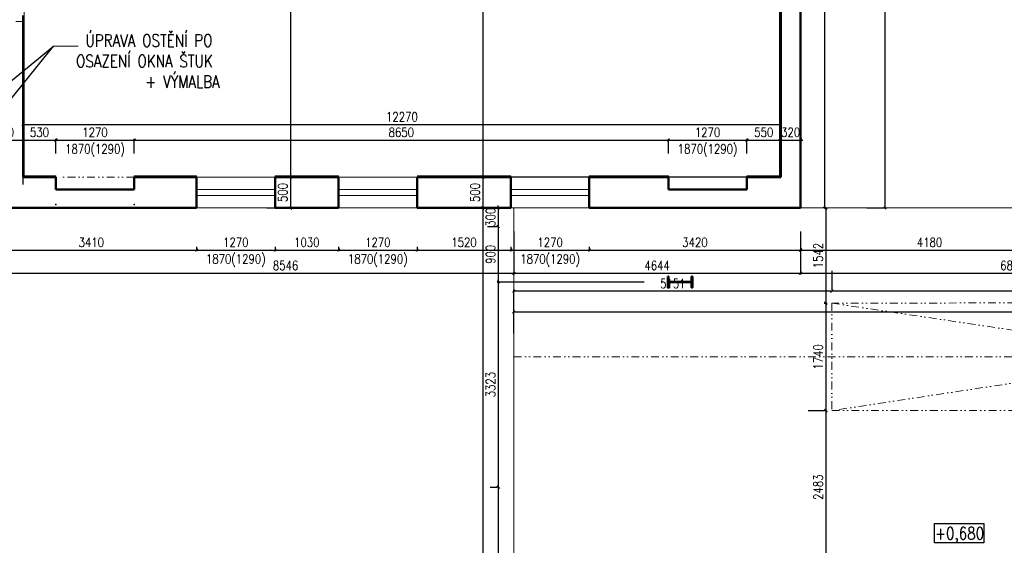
# Model space of a CAD drawing. Header units: millimetres. Extents: x -238874 to 551972, y -298952 to 658415.
# Tile 112 of 256: x 40303 to 56248, y 39806 to 48320. Entities that reach past the tile are written whole.
import ezdxf

# ---------------------------------------------------------------- set-up
doc = ezdxf.new("R2010")
doc.units = ezdxf.units.MM
doc.header["$LTSCALE"] = 20
doc.linetypes.add('DIVIDE2', pattern=[15.875, 6.35, -3.175, 0, -3.175, 0, -3.175])
for name, color, linetype, lineweight in [('CKTEXTY_MALE', 140, 'Continuous', 18), ('NOSNÉ', 8, 'Continuous', 50), ('PRUCHODY', 7, 'Continuous', 18)]:
    doc.layers.add(name, color=color, linetype=linetype, lineweight=lineweight)
doc.layers.add('CZ', color=255, linetype='Continuous')
doc.layers.add('KOTY', color=8, linetype='Continuous')
doc.styles.add('SIMPLEX', font='SIMPLEX.shx', dxfattribs={"width": 0.8, "bigfont": 'CAD13.shx'})
doc.styles.get("Standard").update_dxf_attribs({"font": 'simplex.shx', "width": 0.8})
doc.dimstyles.new('CADKON', dxfattribs={"dimscale": 100, "dimtxt": 2, "dimasz": 1.5, "dimexe": 0, "dimexo": 2, "dimgap": 0.6, "dimtad": 1, "dimrnd": 1, "dimtxsty": 'Standard', "dimblk1": 'OBLIQUE', "dimblk2": 'OBLIQUE', "dimsah": 1, "dimcen": 2.5, "dimadec": 1, "dimazin": 2, "dimtfac": 1, "dimtix": 1, "dimtmove": 2, "dimatfit": 3, "dimldrblk": 'OPEN30', "dimfxl": 5, "dimtfill": 1, "dimtolj": 1, "dimarcsym": 0})
doc.dimstyles.new('CKA', dxfattribs={"dimtxt": 200, "dimasz": 40, "dimexe": 20, "dimexo": 0.2, "dimgap": 50, "dimtad": 1, "dimdec": 0, "dimrnd": 1, "dimzin": 0, "dimdsep": 46, "dimtxsty": 'Standard', "dimblk1": 'OBLIQUE', "dimblk2": 'OBLIQUE', "dimsah": 1, "dimcen": 0.09, "dimclrd": 253, "dimclre": 253, "dimclrt": 253, "dimadec": 0, "dimazin": 0, "dimtfac": 1, "dimtdec": 0, "dimtix": 1, "dimtmove": 2, "dimatfit": 3, "dimfxl": 1, "dimtolj": 1, "dimtzin": 0, "dimarcsym": 0})

# ---------------------------------------------------------------- blocks, each defined once
blk = doc.blocks.new('_OBLIQUE')
at = {"color": 0, "linetype": 'ByBlock'}
blk.add_line((-0.5, -0.5), (0.5, 0.5), dxfattribs=at)
blk = doc.blocks.new('*D67')
at = {"layer": 'DEFPOINTS', "color": 0, "transparency": 16777216}
for p in [(52948, 45270), (52948, 43728), (53359, 43728)]:
    blk.add_point(p, dxfattribs=at)
at = {"layer": 'KOTY', "lineweight": -2, "transparency": 16777216}
for p, q in [((53359, 45270), (53359, 43728)), ((53329, 43728), (53379, 43728))]:
    blk.add_line(p, q, dxfattribs=at)
at = {"layer": 'KOTY', "lineweight": -2, "transparency": 16777216, "xscale": 40, "yscale": 40, "zscale": 40}
for p, rotation in [((53359, 45270), 90), ((53359, 43728), 270)]:
    blk.add_blockref('_OBLIQUE', p, dxfattribs=dict(at, rotation=rotation))
at = {"layer": 'KOTY', "transparency": 16777216, "insert": (53234, 44499), "char_height": 150, "attachment_point": 5, "rotation": 90, "style": 'SIMPLEX'}
blk.add_mtext('\\A1;1542', dxfattribs=at)
blk = doc.blocks.new('*D68')
at = {"layer": 'DEFPOINTS', "color": 0, "transparency": 16777216}
for p in [(52948, 43728), (53359, 41988), (53455, 41988)]:
    blk.add_point(p, dxfattribs=at)
at = {"layer": 'KOTY', "lineweight": -2, "transparency": 16777216}
for p, q in [((53359, 43728), (53359, 41988)), ((53074, 41988), (53339, 41988))]:
    blk.add_line(p, q, dxfattribs=at)
at = {"layer": 'KOTY', "lineweight": -2, "transparency": 16777216, "xscale": 40, "yscale": 40, "zscale": 40}
for p, rotation in [((53359, 43728), 90), ((53359, 41988), 270)]:
    blk.add_blockref('_OBLIQUE', p, dxfattribs=dict(at, rotation=rotation))
at = {"layer": 'KOTY', "transparency": 16777216, "insert": (53234, 42858), "char_height": 150, "attachment_point": 5, "rotation": 90, "style": 'SIMPLEX'}
blk.add_mtext('\\A1;1740', dxfattribs=at)
blk = doc.blocks.new('*D69')
at = {"layer": 'DEFPOINTS', "color": 0, "transparency": 16777216}
for p in [(50798, 44070), (48053, 40747), (48304, 40747)]:
    blk.add_point(p, dxfattribs=at)
at = {"layer": 'KOTY', "lineweight": -2, "transparency": 16777216}
for p, q in [((48053, 44070), (48053, 40747)), ((47923, 40747), (48033, 40747))]:
    blk.add_line(p, q, dxfattribs=at)
at = {"layer": 'KOTY', "lineweight": -2, "transparency": 16777216, "xscale": 40, "yscale": 40, "zscale": 40}
for p, rotation in [((48053, 44070), 90), ((48053, 40747), 270)]:
    blk.add_blockref('_OBLIQUE', p, dxfattribs=dict(at, rotation=rotation))
at = {"layer": 'KOTY', "transparency": 16777216, "insert": (47928, 42408), "char_height": 150, "attachment_point": 5, "rotation": 90, "style": 'SIMPLEX'}
blk.add_mtext('\\A1;3323', dxfattribs=at)
blk = doc.blocks.new('*D70')
at = {"layer": 'DEFPOINTS', "color": 0, "transparency": 16777216}
for p in [(48304, 45270), (47803, 32000), (48304, 32000)]:
    blk.add_point(p, dxfattribs=at)
at = {"layer": 'KOTY', "lineweight": -2, "transparency": 16777216}
for p, q in [((47803, 45270), (47803, 32000)), ((47923, 32000), (47783, 32000))]:
    blk.add_line(p, q, dxfattribs=at)
at = {"layer": 'KOTY', "lineweight": -2, "transparency": 16777216, "xscale": 40, "yscale": 40, "zscale": 40}
for p, rotation in [((47803, 45270), 90), ((47803, 32000), 270)]:
    blk.add_blockref('_OBLIQUE', p, dxfattribs=dict(at, rotation=rotation))
at = {"layer": 'KOTY', "transparency": 16777216, "insert": (47678, 38635), "char_height": 150, "attachment_point": 5, "rotation": 90, "style": 'SIMPLEX'}
blk.add_mtext('\\A1;13270', dxfattribs=at)
blk = doc.blocks.new('*D71')
at = {"layer": 'DEFPOINTS', "color": 0, "transparency": 16777216}
for p in [(48304, 43922), (53455, 43870), (48304, 42858)]:
    blk.add_point(p, dxfattribs=at)
at = {"layer": 'KOTY', "lineweight": -2, "transparency": 16777216}
for p, q in [((48304, 43239), (48304, 43942)), ((53455, 43922), (48304, 43922))]:
    blk.add_line(p, q, dxfattribs=at)
at = {"layer": 'KOTY', "lineweight": -2, "transparency": 16777216, "xscale": 40, "yscale": 40, "zscale": 40, "rotation": 180}
blk.add_blockref('_OBLIQUE', (48304, 43922), dxfattribs=at)
at = {"layer": 'KOTY', "lineweight": -2, "transparency": 16777216, "xscale": 40, "yscale": 40, "zscale": 40}
blk.add_blockref('_OBLIQUE', (53455, 43922), dxfattribs=at)
at = {"layer": 'KOTY', "transparency": 16777216, "insert": (50880, 44047), "char_height": 150, "attachment_point": 5, "style": 'SIMPLEX'}
blk.add_mtext('\\A1;5151', dxfattribs=at)
blk = doc.blocks.new('*D72')
at = {"layer": 'DEFPOINTS', "color": 0, "transparency": 16777216}
for p in [(66858, 43586), (48304, 42858), (66858, 42858)]:
    blk.add_point(p, dxfattribs=at)
at = {"layer": 'KOTY', "lineweight": -2, "transparency": 16777216}
for p, q in [((48304, 43586), (66858, 43586)), ((66858, 43239), (66858, 43606))]:
    blk.add_line(p, q, dxfattribs=at)
at = {"layer": 'KOTY', "lineweight": -2, "transparency": 16777216, "xscale": 40, "yscale": 40, "zscale": 40, "rotation": 180}
blk.add_blockref('_OBLIQUE', (48304, 43586), dxfattribs=at)
at = {"layer": 'KOTY', "lineweight": -2, "transparency": 16777216, "xscale": 40, "yscale": 40, "zscale": 40}
blk.add_blockref('_OBLIQUE', (66858, 43586), dxfattribs=at)
at = {"layer": 'KOTY', "transparency": 16777216, "insert": (57581, 43711), "char_height": 150, "attachment_point": 5, "style": 'SIMPLEX'}
blk.add_mtext('\\A1;18554', dxfattribs=at)
blk = doc.blocks.new('*D229')
at = {"layer": 'DEFPOINTS', "color": 0, "transparency": 16777216}
for p in [(48304, 40747), (48053, 36523), (48304, 36523)]:
    blk.add_point(p, dxfattribs=at)
at = {"layer": 'KOTY', "lineweight": -2, "transparency": 16777216}
for p, q in [((48053, 40747), (48053, 36523)), ((47923, 36523), (48033, 36523))]:
    blk.add_line(p, q, dxfattribs=at)
at = {"layer": 'KOTY', "lineweight": -2, "transparency": 16777216, "xscale": 40, "yscale": 40, "zscale": 40}
for p, rotation in [((48053, 40747), 90), ((48053, 36523), 270)]:
    blk.add_blockref('_OBLIQUE', p, dxfattribs=dict(at, rotation=rotation))
at = {"layer": 'KOTY', "transparency": 16777216, "insert": (47928, 38635), "char_height": 150, "attachment_point": 5, "rotation": 90, "style": 'SIMPLEX'}
blk.add_mtext('\\A1;4223', dxfattribs=at)
blk = doc.blocks.new('*D293')
at = {"layer": 'DEFPOINTS', "color": 0, "transparency": 16777216}
for p in [(53455, 41988), (53359, 39505), (53455, 39505)]:
    blk.add_point(p, dxfattribs=at)
at = {"layer": 'KOTY', "lineweight": -2, "transparency": 16777216}
for p, q in [((53359, 41988), (53359, 39505)), ((53074, 39505), (53339, 39505))]:
    blk.add_line(p, q, dxfattribs=at)
at = {"layer": 'KOTY', "lineweight": -2, "transparency": 16777216, "xscale": 40, "yscale": 40, "zscale": 40}
for p, rotation in [((53359, 41988), 90), ((53359, 39505), 270)]:
    blk.add_blockref('_OBLIQUE', p, dxfattribs=dict(at, rotation=rotation))
at = {"layer": 'KOTY', "transparency": 16777216, "insert": (53234, 40747), "char_height": 150, "attachment_point": 5, "rotation": 90, "style": 'SIMPLEX'}
blk.add_mtext('\\A1;2483', dxfattribs=at)
blk = doc.blocks.new('*D716')
at = {"layer": 'DEFPOINTS', "color": 0, "transparency": 16777216}
for p in [(53643, 74880), (53643, 45270), (54315, 45270)]:
    blk.add_point(p, dxfattribs=at)
at = {"layer": 'KOTY', "lineweight": -2, "transparency": 16777216}
for p, q in [((54315, 74880), (54315, 45270)), ((54024, 45270), (54335, 45270))]:
    blk.add_line(p, q, dxfattribs=at)
at = {"layer": 'KOTY', "lineweight": -2, "transparency": 16777216, "xscale": 40, "yscale": 40, "zscale": 40}
for p, rotation in [((54315, 74880), 90), ((54315, 45270), 270)]:
    blk.add_blockref('_OBLIQUE', p, dxfattribs=dict(at, rotation=rotation))
at = {"layer": 'KOTY', "transparency": 16777216, "insert": (54190, 60075), "char_height": 150, "attachment_point": 5, "rotation": 90, "style": 'SIMPLEX'}
blk.add_mtext('\\A1;29610', dxfattribs=at)
blk = doc.blocks.new('*D724')
at = {"layer": 'DEFPOINTS', "color": 0, "transparency": 16777216}
for p in [(52628, 52700), (47803, 45770), (52628, 45770)]:
    blk.add_point(p, dxfattribs=at)
at = {"layer": 'KOTY', "lineweight": -2, "transparency": 16777216}
for p, q in [((47803, 52700), (47803, 45770)), ((52247, 45770), (47783, 45770))]:
    blk.add_line(p, q, dxfattribs=at)
at = {"layer": 'KOTY', "lineweight": -2, "transparency": 16777216, "xscale": 40, "yscale": 40, "zscale": 40}
for p, rotation in [((47803, 52700), 90), ((47803, 45770), 270)]:
    blk.add_blockref('_OBLIQUE', p, dxfattribs=dict(at, rotation=rotation))
at = {"layer": 'KOTY', "transparency": 16777216, "insert": (47678, 49235), "char_height": 150, "attachment_point": 5, "rotation": 90, "style": 'SIMPLEX'}
blk.add_mtext('\\A1;6930', dxfattribs=at)
blk = doc.blocks.new('*D725')
at = {"layer": 'DEFPOINTS', "color": 0, "transparency": 16777216}
for p in [(52628, 45770), (47803, 45270), (48258, 45270)]:
    blk.add_point(p, dxfattribs=at)
at = {"layer": 'KOTY', "lineweight": -2, "transparency": 16777216}
for p, q in [((47803, 45770), (47803, 45270)), ((47877, 45270), (47783, 45270))]:
    blk.add_line(p, q, dxfattribs=at)
at = {"layer": 'KOTY', "lineweight": -2, "transparency": 16777216, "xscale": 40, "yscale": 40, "zscale": 40}
for p, rotation in [((47803, 45770), 90), ((47803, 45270), 270)]:
    blk.add_blockref('_OBLIQUE', p, dxfattribs=dict(at, rotation=rotation))
at = {"layer": 'KOTY', "transparency": 16777216, "insert": (47678, 45520), "char_height": 150, "attachment_point": 5, "rotation": 90, "style": 'SIMPLEX'}
blk.add_mtext('\\A1;500', dxfattribs=at)
blk = doc.blocks.new('*D726')
at = {"layer": 'DEFPOINTS', "color": 0, "transparency": 16777216}
for p in [(52078, 46371), (50808, 45770), (52078, 45770)]:
    blk.add_point(p, dxfattribs=at)
at = {"layer": 'KOTY', "lineweight": -2, "transparency": 16777216}
for p, q in [((50808, 46371), (52078, 46371)), ((52078, 46151), (52078, 46391))]:
    blk.add_line(p, q, dxfattribs=at)
at = {"layer": 'KOTY', "lineweight": -2, "transparency": 16777216, "xscale": 40, "yscale": 40, "zscale": 40, "rotation": 180}
blk.add_blockref('_OBLIQUE', (50808, 46371), dxfattribs=at)
at = {"layer": 'KOTY', "lineweight": -2, "transparency": 16777216, "xscale": 40, "yscale": 40, "zscale": 40}
blk.add_blockref('_OBLIQUE', (52078, 46371), dxfattribs=at)
at = {"layer": 'KOTY', "transparency": 16777216, "insert": (51443, 46496), "char_height": 150, "attachment_point": 5, "style": 'SIMPLEX'}
blk.add_mtext('\\A1;1270', dxfattribs=at)
blk = doc.blocks.new('*D727')
at = {"layer": 'DEFPOINTS', "color": 0, "transparency": 16777216}
for p in [(49528, 45019), (52948, 45019), (52948, 44589)]:
    blk.add_point(p, dxfattribs=at)
at = {"layer": 'KOTY', "lineweight": -2, "transparency": 16777216}
for p, q in [((49528, 44589), (52948, 44589)), ((52948, 44639), (52948, 44569))]:
    blk.add_line(p, q, dxfattribs=at)
at = {"layer": 'KOTY', "lineweight": -2, "transparency": 16777216, "xscale": 40, "yscale": 40, "zscale": 40, "rotation": 180}
blk.add_blockref('_OBLIQUE', (49528, 44589), dxfattribs=at)
at = {"layer": 'KOTY', "lineweight": -2, "transparency": 16777216, "xscale": 40, "yscale": 40, "zscale": 40}
blk.add_blockref('_OBLIQUE', (52948, 44589), dxfattribs=at)
at = {"layer": 'KOTY', "transparency": 16777216, "insert": (51238, 44714), "char_height": 150, "attachment_point": 5, "style": 'SIMPLEX'}
blk.add_mtext('\\A1;3420', dxfattribs=at)
blk = doc.blocks.new('*D730')
at = {"layer": 'DEFPOINTS', "color": 0, "transparency": 16777216}
for p in [(40358, 47322), (52628, 47322), (52628, 46621)]:
    blk.add_point(p, dxfattribs=at)
at = {"layer": 'KOTY', "lineweight": -2, "transparency": 16777216}
for p, q in [((52628, 46941), (52628, 46601)), ((40358, 46621), (52628, 46621))]:
    blk.add_line(p, q, dxfattribs=at)
at = {"layer": 'KOTY', "lineweight": -2, "transparency": 16777216, "xscale": 40, "yscale": 40, "zscale": 40, "rotation": 180}
blk.add_blockref('_OBLIQUE', (40358, 46621), dxfattribs=at)
at = {"layer": 'KOTY', "lineweight": -2, "transparency": 16777216, "xscale": 40, "yscale": 40, "zscale": 40}
blk.add_blockref('_OBLIQUE', (52628, 46621), dxfattribs=at)
at = {"layer": 'KOTY', "transparency": 16777216, "insert": (46493, 46746), "char_height": 150, "attachment_point": 5, "style": 'SIMPLEX'}
blk.add_mtext('\\A1;12270', dxfattribs=at)
blk = doc.blocks.new('*D731')
at = {"layer": 'DEFPOINTS', "color": 0, "transparency": 16777216}
for p in [(48304, 45270), (52948, 45270), (52948, 44214)]:
    blk.add_point(p, dxfattribs=at)
at = {"layer": 'KOTY', "lineweight": -2, "transparency": 16777216}
for p, q in [((52948, 44889), (52948, 44194)), ((48304, 44214), (52948, 44214))]:
    blk.add_line(p, q, dxfattribs=at)
at = {"layer": 'KOTY', "lineweight": -2, "transparency": 16777216, "xscale": 40, "yscale": 40, "zscale": 40, "rotation": 180}
blk.add_blockref('_OBLIQUE', (48304, 44214), dxfattribs=at)
at = {"layer": 'KOTY', "lineweight": -2, "transparency": 16777216, "xscale": 40, "yscale": 40, "zscale": 40}
blk.add_blockref('_OBLIQUE', (52948, 44214), dxfattribs=at)
at = {"layer": 'KOTY', "transparency": 16777216, "insert": (50626, 44339), "char_height": 150, "attachment_point": 5, "style": 'SIMPLEX'}
blk.add_mtext('\\A1;4644', dxfattribs=at)
blk = doc.blocks.new('*D745')
at = {"layer": 'DEFPOINTS', "color": 0, "transparency": 16777216}
for p in [(40888, 46371), (40888, 45770), (40358, 45270)]:
    blk.add_point(p, dxfattribs=at)
at = {"layer": 'KOTY', "lineweight": -2, "transparency": 16777216}
for p, q in [((40358, 46371), (40888, 46371)), ((40888, 46151), (40888, 46391))]:
    blk.add_line(p, q, dxfattribs=at)
at = {"layer": 'KOTY', "lineweight": -2, "transparency": 16777216, "xscale": 40, "yscale": 40, "zscale": 40, "rotation": 180}
blk.add_blockref('_OBLIQUE', (40358, 46371), dxfattribs=at)
at = {"layer": 'KOTY', "lineweight": -2, "transparency": 16777216, "xscale": 40, "yscale": 40, "zscale": 40}
blk.add_blockref('_OBLIQUE', (40888, 46371), dxfattribs=at)
at = {"layer": 'KOTY', "transparency": 16777216, "insert": (40623, 46496), "char_height": 150, "attachment_point": 5, "style": 'SIMPLEX'}
blk.add_mtext('\\A1;530', dxfattribs=at)
blk = doc.blocks.new('*D746')
at = {"layer": 'DEFPOINTS', "color": 0, "transparency": 16777216}
for p in [(39758, 45019), (43168, 45019), (43168, 44589)]:
    blk.add_point(p, dxfattribs=at)
at = {"layer": 'KOTY', "lineweight": -2, "transparency": 16777216}
for p, q in [((39758, 44589), (43168, 44589)), ((43168, 44639), (43168, 44569))]:
    blk.add_line(p, q, dxfattribs=at)
at = {"layer": 'KOTY', "lineweight": -2, "transparency": 16777216, "xscale": 40, "yscale": 40, "zscale": 40, "rotation": 180}
blk.add_blockref('_OBLIQUE', (39758, 44589), dxfattribs=at)
at = {"layer": 'KOTY', "lineweight": -2, "transparency": 16777216, "xscale": 40, "yscale": 40, "zscale": 40}
blk.add_blockref('_OBLIQUE', (43168, 44589), dxfattribs=at)
at = {"layer": 'KOTY', "transparency": 16777216, "insert": (41463, 44714), "char_height": 150, "attachment_point": 5, "style": 'SIMPLEX'}
blk.add_mtext('\\A1;3410', dxfattribs=at)
blk = doc.blocks.new('*D748')
at = {"layer": 'DEFPOINTS', "color": 0, "transparency": 16777216}
for p in [(39758, 45270), (48304, 45270), (48304, 44214)]:
    blk.add_point(p, dxfattribs=at)
at = {"layer": 'KOTY', "lineweight": -2, "transparency": 16777216}
for p, q in [((48304, 44889), (48304, 44194)), ((39758, 44214), (48304, 44214))]:
    blk.add_line(p, q, dxfattribs=at)
at = {"layer": 'KOTY', "lineweight": -2, "transparency": 16777216, "xscale": 40, "yscale": 40, "zscale": 40, "rotation": 180}
blk.add_blockref('_OBLIQUE', (39758, 44214), dxfattribs=at)
at = {"layer": 'KOTY', "lineweight": -2, "transparency": 16777216, "xscale": 40, "yscale": 40, "zscale": 40}
blk.add_blockref('_OBLIQUE', (48304, 44214), dxfattribs=at)
at = {"layer": 'KOTY', "transparency": 16777216, "insert": (44609, 44339), "char_height": 150, "attachment_point": 5, "style": 'SIMPLEX'}
blk.add_mtext('\\A1;8546', dxfattribs=at)
blk = doc.blocks.new('*D765')
at = {"layer": 'DEFPOINTS', "color": 0, "transparency": 16777216}
for p in [(40358, 46371), (39758, 45270), (40358, 45270)]:
    blk.add_point(p, dxfattribs=at)
at = {"layer": 'KOTY', "lineweight": -2, "transparency": 16777216}
for p, q in [((39758, 46371), (40358, 46371)), ((40358, 45651), (40358, 46391))]:
    blk.add_line(p, q, dxfattribs=at)
at = {"layer": 'KOTY', "lineweight": -2, "transparency": 16777216, "xscale": 40, "yscale": 40, "zscale": 40, "rotation": 180}
blk.add_blockref('_OBLIQUE', (39758, 46371), dxfattribs=at)
at = {"layer": 'KOTY', "lineweight": -2, "transparency": 16777216, "xscale": 40, "yscale": 40, "zscale": 40}
blk.add_blockref('_OBLIQUE', (40358, 46371), dxfattribs=at)
at = {"layer": 'KOTY', "transparency": 16777216, "insert": (40058, 46496), "char_height": 150, "attachment_point": 5, "style": 'SIMPLEX'}
blk.add_mtext('\\A1;600', dxfattribs=at)
blk = doc.blocks.new('*D774')
at = {"layer": 'DEFPOINTS', "color": 0, "transparency": 16777216}
for p in [(45528, 52320), (44688, 45770), (45528, 45770)]:
    blk.add_point(p, dxfattribs=at)
at = {"layer": 'KOTY', "lineweight": -2, "transparency": 16777216}
for p, q in [((44688, 52320), (44688, 45770)), ((45147, 45770), (44668, 45770))]:
    blk.add_line(p, q, dxfattribs=at)
at = {"layer": 'KOTY', "lineweight": -2, "transparency": 16777216, "xscale": 40, "yscale": 40, "zscale": 40}
for p, rotation in [((44688, 52320), 90), ((44688, 45770), 270)]:
    blk.add_blockref('_OBLIQUE', p, dxfattribs=dict(at, rotation=rotation))
at = {"layer": 'KOTY', "transparency": 16777216, "insert": (44563, 49045), "char_height": 150, "attachment_point": 5, "rotation": 90, "style": 'SIMPLEX'}
blk.add_mtext('\\A1;6550', dxfattribs=at)
blk = doc.blocks.new('*D775')
at = {"layer": 'DEFPOINTS', "color": 0, "transparency": 16777216}
for p in [(50808, 46371), (42158, 45770), (50808, 45770)]:
    blk.add_point(p, dxfattribs=at)
at = {"layer": 'KOTY', "lineweight": -2, "transparency": 16777216}
for p, q in [((42158, 46371), (50808, 46371)), ((50808, 46151), (50808, 46391))]:
    blk.add_line(p, q, dxfattribs=at)
at = {"layer": 'KOTY', "lineweight": -2, "transparency": 16777216, "xscale": 40, "yscale": 40, "zscale": 40, "rotation": 180}
blk.add_blockref('_OBLIQUE', (42158, 46371), dxfattribs=at)
at = {"layer": 'KOTY', "lineweight": -2, "transparency": 16777216, "xscale": 40, "yscale": 40, "zscale": 40}
blk.add_blockref('_OBLIQUE', (50808, 46371), dxfattribs=at)
at = {"layer": 'KOTY', "transparency": 16777216, "insert": (46483, 46496), "char_height": 150, "attachment_point": 5, "style": 'SIMPLEX'}
blk.add_mtext('\\A1;8650', dxfattribs=at)
blk = doc.blocks.new('*D776')
at = {"layer": 'DEFPOINTS', "color": 0, "transparency": 16777216}
for p in [(45468, 45019), (46738, 45019), (46738, 44589)]:
    blk.add_point(p, dxfattribs=at)
at = {"layer": 'KOTY', "lineweight": -2, "transparency": 16777216}
for p, q in [((45468, 44589), (46738, 44589)), ((46738, 44639), (46738, 44569))]:
    blk.add_line(p, q, dxfattribs=at)
at = {"layer": 'KOTY', "lineweight": -2, "transparency": 16777216, "xscale": 40, "yscale": 40, "zscale": 40, "rotation": 180}
blk.add_blockref('_OBLIQUE', (45468, 44589), dxfattribs=at)
at = {"layer": 'KOTY', "lineweight": -2, "transparency": 16777216, "xscale": 40, "yscale": 40, "zscale": 40}
blk.add_blockref('_OBLIQUE', (46738, 44589), dxfattribs=at)
at = {"layer": 'KOTY', "transparency": 16777216, "insert": (46103, 44714), "char_height": 150, "attachment_point": 5, "style": 'SIMPLEX'}
blk.add_mtext('\\A1;1270', dxfattribs=at)
blk = doc.blocks.new('*D777')
at = {"layer": 'DEFPOINTS', "color": 0, "transparency": 16777216}
for p in [(44444, 45770), (44688, 45270), (44688, 45270)]:
    blk.add_point(p, dxfattribs=at)
at = {"layer": 'KOTY', "lineweight": -2, "transparency": 16777216}
for p, q in [((44688, 45770), (44688, 45270)), ((44307, 45270), (44668, 45270))]:
    blk.add_line(p, q, dxfattribs=at)
at = {"layer": 'KOTY', "lineweight": -2, "transparency": 16777216, "xscale": 40, "yscale": 40, "zscale": 40}
for p, rotation in [((44688, 45770), 90), ((44688, 45270), 270)]:
    blk.add_blockref('_OBLIQUE', p, dxfattribs=dict(at, rotation=rotation))
at = {"layer": 'KOTY', "transparency": 16777216, "insert": (44563, 45520), "char_height": 150, "attachment_point": 5, "rotation": 90, "style": 'SIMPLEX'}
blk.add_mtext('\\A1;500', dxfattribs=at)
blk = doc.blocks.new('*D778')
at = {"layer": 'DEFPOINTS', "color": 0, "transparency": 16777216}
for p in [(42158, 46371), (40888, 45770), (42158, 45770)]:
    blk.add_point(p, dxfattribs=at)
at = {"layer": 'KOTY', "lineweight": -2, "transparency": 16777216}
for p, q in [((40888, 46371), (42158, 46371)), ((42158, 46151), (42158, 46391))]:
    blk.add_line(p, q, dxfattribs=at)
at = {"layer": 'KOTY', "lineweight": -2, "transparency": 16777216, "xscale": 40, "yscale": 40, "zscale": 40, "rotation": 180}
blk.add_blockref('_OBLIQUE', (40888, 46371), dxfattribs=at)
at = {"layer": 'KOTY', "lineweight": -2, "transparency": 16777216, "xscale": 40, "yscale": 40, "zscale": 40}
blk.add_blockref('_OBLIQUE', (42158, 46371), dxfattribs=at)
at = {"layer": 'KOTY', "transparency": 16777216, "insert": (41523, 46496), "char_height": 150, "attachment_point": 5, "style": 'SIMPLEX'}
blk.add_mtext('\\A1;1270', dxfattribs=at)
blk = doc.blocks.new('*D779')
at = {"layer": 'DEFPOINTS', "color": 0, "transparency": 16777216}
for p in [(43168, 45019), (44438, 45019), (44438, 44589)]:
    blk.add_point(p, dxfattribs=at)
at = {"layer": 'KOTY', "lineweight": -2, "transparency": 16777216}
for p, q in [((43168, 44589), (44438, 44589)), ((44438, 44639), (44438, 44569))]:
    blk.add_line(p, q, dxfattribs=at)
at = {"layer": 'KOTY', "lineweight": -2, "transparency": 16777216, "xscale": 40, "yscale": 40, "zscale": 40, "rotation": 180}
blk.add_blockref('_OBLIQUE', (43168, 44589), dxfattribs=at)
at = {"layer": 'KOTY', "lineweight": -2, "transparency": 16777216, "xscale": 40, "yscale": 40, "zscale": 40}
blk.add_blockref('_OBLIQUE', (44438, 44589), dxfattribs=at)
at = {"layer": 'KOTY', "transparency": 16777216, "insert": (43803, 44714), "char_height": 150, "attachment_point": 5, "style": 'SIMPLEX'}
blk.add_mtext('\\A1;1270', dxfattribs=at)
blk = doc.blocks.new('*D780')
at = {"layer": 'DEFPOINTS', "color": 0, "transparency": 16777216}
for p in [(44438, 45019), (45468, 45019), (45468, 44589)]:
    blk.add_point(p, dxfattribs=at)
at = {"layer": 'KOTY', "lineweight": -2, "transparency": 16777216}
for p, q in [((44438, 44589), (45468, 44589)), ((45468, 44639), (45468, 44569))]:
    blk.add_line(p, q, dxfattribs=at)
at = {"layer": 'KOTY', "lineweight": -2, "transparency": 16777216, "xscale": 40, "yscale": 40, "zscale": 40, "rotation": 180}
blk.add_blockref('_OBLIQUE', (44438, 44589), dxfattribs=at)
at = {"layer": 'KOTY', "lineweight": -2, "transparency": 16777216, "xscale": 40, "yscale": 40, "zscale": 40}
blk.add_blockref('_OBLIQUE', (45468, 44589), dxfattribs=at)
at = {"layer": 'KOTY', "transparency": 16777216, "insert": (44953, 44714), "char_height": 150, "attachment_point": 5, "style": 'SIMPLEX'}
blk.add_mtext('\\A1;1030', dxfattribs=at)
blk = doc.blocks.new('*D781')
at = {"layer": 'DEFPOINTS', "color": 0, "transparency": 16777216}
for p in [(46738, 45019), (48258, 45019), (48258, 44589)]:
    blk.add_point(p, dxfattribs=at)
at = {"layer": 'KOTY', "lineweight": -2, "transparency": 16777216}
for p, q in [((46738, 44589), (48258, 44589)), ((48258, 44639), (48258, 44569))]:
    blk.add_line(p, q, dxfattribs=at)
at = {"layer": 'KOTY', "lineweight": -2, "transparency": 16777216, "xscale": 40, "yscale": 40, "zscale": 40, "rotation": 180}
blk.add_blockref('_OBLIQUE', (46738, 44589), dxfattribs=at)
at = {"layer": 'KOTY', "lineweight": -2, "transparency": 16777216, "xscale": 40, "yscale": 40, "zscale": 40}
blk.add_blockref('_OBLIQUE', (48258, 44589), dxfattribs=at)
at = {"layer": 'KOTY', "transparency": 16777216, "insert": (47498, 44714), "char_height": 150, "attachment_point": 5, "style": 'SIMPLEX'}
blk.add_mtext('\\A1;1520', dxfattribs=at)
blk = doc.blocks.new('*D782')
at = {"layer": 'DEFPOINTS', "color": 0, "transparency": 16777216}
for p in [(48258, 45019), (49528, 45019), (49528, 44589)]:
    blk.add_point(p, dxfattribs=at)
at = {"layer": 'KOTY', "lineweight": -2, "transparency": 16777216}
for p, q in [((48258, 44589), (49528, 44589)), ((49528, 44639), (49528, 44569))]:
    blk.add_line(p, q, dxfattribs=at)
at = {"layer": 'KOTY', "lineweight": -2, "transparency": 16777216, "xscale": 40, "yscale": 40, "zscale": 40, "rotation": 180}
blk.add_blockref('_OBLIQUE', (48258, 44589), dxfattribs=at)
at = {"layer": 'KOTY', "lineweight": -2, "transparency": 16777216, "xscale": 40, "yscale": 40, "zscale": 40}
blk.add_blockref('_OBLIQUE', (49528, 44589), dxfattribs=at)
at = {"layer": 'KOTY', "transparency": 16777216, "insert": (48893, 44714), "char_height": 150, "attachment_point": 5, "style": 'SIMPLEX'}
blk.add_mtext('\\A1;1270', dxfattribs=at)
blk = doc.blocks.new('*D783')
at = {"layer": 'DEFPOINTS', "color": 0, "transparency": 16777216}
for p in [(48258, 45270), (48053, 44970), (48258, 44970)]:
    blk.add_point(p, dxfattribs=at)
at = {"layer": 'KOTY', "lineweight": -2, "transparency": 16777216}
for p, q in [((48053, 45270), (48053, 45310)), ((48053, 45270), (48053, 44970)), ((47877, 44970), (48033, 44970)), ((48053, 44970), (48053, 44930))]:
    blk.add_line(p, q, dxfattribs=at)
at = {"layer": 'KOTY', "lineweight": -2, "transparency": 16777216, "xscale": 40, "yscale": 40, "zscale": 40}
for p, rotation in [((48053, 45270), 270), ((48053, 44970), 90)]:
    blk.add_blockref('_OBLIQUE', p, dxfattribs=dict(at, rotation=rotation))
at = {"layer": 'KOTY', "transparency": 16777216, "insert": (47928, 45120), "char_height": 150, "attachment_point": 5, "rotation": 90, "style": 'SIMPLEX'}
blk.add_mtext('\\A1;300', dxfattribs=at)
blk = doc.blocks.new('*D784')
at = {"layer": 'DEFPOINTS', "color": 0, "transparency": 16777216}
for p in [(48258, 44970), (48053, 44070), (50798, 44070)]:
    blk.add_point(p, dxfattribs=at)
at = {"layer": 'KOTY', "lineweight": -2, "transparency": 16777216}
for p, q in [((48053, 44970), (48053, 44070)), ((50417, 44070), (48033, 44070))]:
    blk.add_line(p, q, dxfattribs=at)
at = {"layer": 'KOTY', "lineweight": -2, "transparency": 16777216, "xscale": 40, "yscale": 40, "zscale": 40}
for p, rotation in [((48053, 44970), 90), ((48053, 44070), 270)]:
    blk.add_blockref('_OBLIQUE', p, dxfattribs=dict(at, rotation=rotation))
at = {"layer": 'KOTY', "transparency": 16777216, "insert": (47928, 44520), "char_height": 150, "attachment_point": 5, "rotation": 90, "style": 'SIMPLEX'}
blk.add_mtext('\\A1;900', dxfattribs=at)
blk = doc.blocks.new('*D835')
at = {"layer": 'DEFPOINTS', "color": 0, "transparency": 16777216}
for p in [(53455, 43922), (53455, 43870), (66858, 43870)]:
    blk.add_point(p, dxfattribs=at)
at = {"layer": 'KOTY', "lineweight": -2, "transparency": 16777216}
for p, q in [((53455, 44251), (53455, 43942)), ((66858, 43922), (53455, 43922))]:
    blk.add_line(p, q, dxfattribs=at)
at = {"layer": 'KOTY', "lineweight": -2, "transparency": 16777216, "xscale": 40, "yscale": 40, "zscale": 40, "rotation": 180}
blk.add_blockref('_OBLIQUE', (53455, 43922), dxfattribs=at)
at = {"layer": 'KOTY', "lineweight": -2, "transparency": 16777216, "xscale": 40, "yscale": 40, "zscale": 40}
blk.add_blockref('_OBLIQUE', (66858, 43922), dxfattribs=at)
at = {"layer": 'KOTY', "transparency": 16777216, "insert": (60157, 44047), "char_height": 150, "attachment_point": 5, "style": 'SIMPLEX'}
blk.add_mtext('\\A1;13403', dxfattribs=at)
blk = doc.blocks.new('*D836')
at = {"layer": 'DEFPOINTS', "color": 0, "transparency": 16777216}
for p in [(52948, 53370), (52948, 45270), (53339, 45270)]:
    blk.add_point(p, dxfattribs=at)
at = {"layer": 'KOTY', "lineweight": -2, "transparency": 16777216}
for p, q in [((53339, 53370), (53339, 45270)), ((53329, 45270), (53359, 45270))]:
    blk.add_line(p, q, dxfattribs=at)
at = {"layer": 'KOTY', "lineweight": -2, "transparency": 16777216, "xscale": 40, "yscale": 40, "zscale": 40}
for p, rotation in [((53339, 53370), 90), ((53339, 45270), 270)]:
    blk.add_blockref('_OBLIQUE', p, dxfattribs=dict(at, rotation=rotation))
at = {"layer": 'KOTY', "transparency": 16777216, "insert": (53214, 49320), "char_height": 150, "attachment_point": 5, "rotation": 90, "style": 'SIMPLEX'}
blk.add_mtext('\\A1;8100', dxfattribs=at)
blk = doc.blocks.new('*D837')
at = {"layer": 'DEFPOINTS', "color": 0, "transparency": 16777216}
for p in [(57128, 46269), (52948, 45019), (57128, 44589)]:
    blk.add_point(p, dxfattribs=at)
at = {"layer": 'KOTY', "lineweight": -2, "transparency": 16777216}
for p, q in [((57128, 45889), (57128, 44569)), ((52948, 44589), (57128, 44589))]:
    blk.add_line(p, q, dxfattribs=at)
at = {"layer": 'KOTY', "lineweight": -2, "transparency": 16777216, "xscale": 40, "yscale": 40, "zscale": 40, "rotation": 180}
blk.add_blockref('_OBLIQUE', (52948, 44589), dxfattribs=at)
at = {"layer": 'KOTY', "lineweight": -2, "transparency": 16777216, "xscale": 40, "yscale": 40, "zscale": 40}
blk.add_blockref('_OBLIQUE', (57128, 44589), dxfattribs=at)
at = {"layer": 'KOTY', "transparency": 16777216, "insert": (55038, 44714), "char_height": 150, "attachment_point": 5, "style": 'SIMPLEX'}
blk.add_mtext('\\A1;4180', dxfattribs=at)
blk = doc.blocks.new('*D840')
at = {"layer": 'DEFPOINTS', "color": 0, "transparency": 16777216}
for p in [(52948, 45270), (59828, 44214), (59828, 43737)]:
    blk.add_point(p, dxfattribs=at)
at = {"layer": 'KOTY', "lineweight": -2, "transparency": 16777216}
for p, q in [((52948, 44214), (59828, 44214)), ((59828, 44117), (59828, 44234))]:
    blk.add_line(p, q, dxfattribs=at)
at = {"layer": 'KOTY', "lineweight": -2, "transparency": 16777216, "xscale": 40, "yscale": 40, "zscale": 40, "rotation": 180}
blk.add_blockref('_OBLIQUE', (52948, 44214), dxfattribs=at)
at = {"layer": 'KOTY', "lineweight": -2, "transparency": 16777216, "xscale": 40, "yscale": 40, "zscale": 40}
blk.add_blockref('_OBLIQUE', (59828, 44214), dxfattribs=at)
at = {"layer": 'KOTY', "transparency": 16777216, "insert": (56388, 44339), "char_height": 150, "attachment_point": 5, "style": 'SIMPLEX'}
blk.add_mtext('\\A1;6880', dxfattribs=at)
blk = doc.blocks.new('*D841')
at = {"layer": 'DEFPOINTS', "color": 0, "transparency": 16777216}
for p in [(52628, 46371), (52078, 45770), (52628, 45770)]:
    blk.add_point(p, dxfattribs=at)
at = {"layer": 'KOTY', "lineweight": -2, "transparency": 16777216}
for p, q in [((52078, 46371), (52628, 46371)), ((52628, 46151), (52628, 46391))]:
    blk.add_line(p, q, dxfattribs=at)
at = {"layer": 'KOTY', "lineweight": -2, "transparency": 16777216, "xscale": 40, "yscale": 40, "zscale": 40, "rotation": 180}
blk.add_blockref('_OBLIQUE', (52078, 46371), dxfattribs=at)
at = {"layer": 'KOTY', "lineweight": -2, "transparency": 16777216, "xscale": 40, "yscale": 40, "zscale": 40}
blk.add_blockref('_OBLIQUE', (52628, 46371), dxfattribs=at)
at = {"layer": 'KOTY', "transparency": 16777216, "insert": (52353, 46496), "char_height": 150, "attachment_point": 5, "style": 'SIMPLEX'}
blk.add_mtext('\\A1;550', dxfattribs=at)
blk = doc.blocks.new('*D842')
at = {"layer": 'DEFPOINTS', "color": 0, "transparency": 16777216}
for p in [(52948, 46371), (52948, 46371), (52628, 45770)]:
    blk.add_point(p, dxfattribs=at)
at = {"layer": 'KOTY', "lineweight": -2, "transparency": 16777216}
for p, q in [((52948, 46752), (52948, 46391)), ((52628, 46371), (52588, 46371)), ((52628, 46371), (52948, 46371)), ((52948, 46371), (52988, 46371))]:
    blk.add_line(p, q, dxfattribs=at)
at = {"layer": 'KOTY', "lineweight": -2, "transparency": 16777216, "xscale": 40, "yscale": 40, "zscale": 40}
blk.add_blockref('_OBLIQUE', (52628, 46371), dxfattribs=at)
at = {"layer": 'KOTY', "lineweight": -2, "transparency": 16777216, "xscale": 40, "yscale": 40, "zscale": 40, "rotation": 180}
blk.add_blockref('_OBLIQUE', (52948, 46371), dxfattribs=at)
at = {"layer": 'KOTY', "transparency": 16777216, "insert": (52788, 46496), "char_height": 150, "attachment_point": 5, "style": 'SIMPLEX'}
blk.add_mtext('\\A1;320', dxfattribs=at)
blk = doc.blocks.new('IPE400')
blk.add_lwpolyline([(-0.09, -0.2), (0.09, -0.2), (0.09, -0.1865), (0.0253, -0.1865, -0.414214), (0.0043, -0.1655), (0.0043, 0.1655, -0.414214), (0.0253, 0.1865), (0.09, 0.1865), (0.09, 0.2), (-0.09, 0.2), (-0.09, 0.1865), (-0.0253, 0.1865, -0.414214), (-0.0043, 0.1655), (-0.0043, -0.1655, -0.414214), (-0.0253, -0.1865), (-0.09, -0.1865)], format="xyb", close=True)
at = {"flags": 9}
for tag, p in [('M', (0.2, 1)), ('T', (0.5, 0.975)), ('S', (0.5, 0.983333)), ('H', (0.5, 1)), ('B', (0.5, 0.991667)), ('R', (0.5, 0.966667)), ('H1', (0.5, 0.958333)), ('G', (0.499347, 0.891655)), ('A', (0.5, 0.941667)), ('WY', (0.5, 0.925)), ('WZ', (0.5, 0.908333)), ('SY', (0.5, 0.9)), ('H2', (0.5, 0.95)), ('IY', (0.5, 0.933333)), ('IZ', (0.5, 0.916667)), ('L', (0.5, 0.883333))]:
    blk.add_attdef(tag, p, '', height=0.005, dxfattribs=at)

msp = doc.modelspace()

# ---------------------------------------------------------------- linework, layer by layer
at = {"layer": 'CKTEXTY_MALE'}
msp.add_line((40851.54, 47893.465), (41251.54, 47893.465), dxfattribs=at)
at = {"layer": 'CZ', "color": 7}
msp.add_lwpolyline([(55117.792, 40161.898), (55916.818, 40161.898), (55916.818, 39845.961), (55117.792, 39845.961)], close=True, dxfattribs=at)
at = {"layer": 'KOTY'}
for p in [(40887.962, 45328.397), (42157.962, 45328.397)]:
    msp.add_point(p, dxfattribs=at)
at = {"layer": 'NOSNÉ'}
for p, q in [((52947.962, 53370.047), (52947.962, 45270.047)), ((52627.962, 52700.047), (52627.962, 45770.047)), ((40357.962, 48390.047), (40357.962, 45770.047)), ((40887.962, 45770.047), (40357.962, 45770.047)), ((40887.962, 45570.047), (40887.962, 45770.047)), ((40887.962, 45770.047), (40887.962, 45570.047)), ((42157.962, 45770.047), (42157.962, 45570.047)), ((43167.962, 45770.047), (42157.962, 45770.047)), ((43167.962, 45770.047), (43167.962, 45270.047)), ((44437.962, 45770.047), (44437.962, 45270.047)), ((45467.962, 45770.047), (44437.962, 45770.047)), ((45467.962, 45770.047), (45467.962, 45270.047)), ((46737.962, 45770.047), (46737.962, 45270.047)), ((48257.962, 45770.047), (46737.962, 45770.047)), ((48257.962, 45770.047), (48257.962, 45270.047)), ((49527.962, 45770.047), (49527.962, 45270.047)), ((50807.962, 45770.047), (49527.962, 45770.047)), ((50807.962, 45770.047), (50807.962, 45570.047)), ((52077.962, 45770.047), (52077.962, 45570.047)), ((52627.962, 45770.047), (52077.962, 45770.047)), ((42157.962, 45570.047), (40887.962, 45570.047)), ((52077.962, 45570.047), (50807.962, 45570.047)), ((43167.962, 45270.047), (39147.962, 45270.047)), ((43167.962, 45270.047), (39757.962, 45270.047)), ((45467.962, 45270.047), (44437.962, 45270.047)), ((48257.962, 45270.047), (46737.962, 45270.047)), ((52947.962, 45270.047), (49527.962, 45270.047))]:
    msp.add_line(p, q, dxfattribs=at)
at = {"layer": 'PRUCHODY'}
for p, q in [((52607.962, 52680.047), (52607.962, 45790.047)), ((40377.962, 52280.047), (40377.962, 45790.047)), ((40237.962, 48290.047), (40357.962, 48290.047)), ((40357.962, 48290.047), (40377.962, 48290.047)), ((40377.962, 48290.047), (40377.962, 45790.047)), ((40887.962, 45790.047), (40377.962, 45790.047)), ((40887.962, 45770.047), (40887.962, 45790.047)), ((42157.962, 45770.047), (42157.962, 45790.047)), ((43167.962, 45790.047), (42157.962, 45790.047)), ((43167.962, 45770.047), (43167.962, 45790.047)), ((43167.962, 45770.047), (44437.962, 45770.047)), ((44437.962, 45770.047), (44437.962, 45790.047)), ((45467.962, 45790.047), (44437.962, 45790.047)), ((45467.962, 45770.047), (45467.962, 45790.047)), ((45467.962, 45770.047), (46737.962, 45770.047)), ((48257.962, 45790.047), (46737.962, 45790.047)), ((48257.962, 45770.047), (48257.962, 45790.047)), ((48257.962, 45770.047), (49527.962, 45770.047)), ((49527.962, 45770.047), (49527.962, 45790.047)), ((50807.962, 45790.047), (49527.962, 45790.047)), ((50807.962, 45770.047), (50807.962, 45790.047)), ((52077.962, 45790.047), (52077.962, 45770.047)), ((52607.962, 45790.047), (52077.962, 45790.047)), ((44437.962, 45570.047), (43167.962, 45570.047)), ((44437.962, 45470.047), (43167.962, 45470.047)), ((45467.962, 45570.047), (46737.962, 45570.047)), ((45467.962, 45470.047), (46737.962, 45470.047)), ((48257.962, 45570.047), (49527.962, 45570.047)), ((48257.962, 45470.047), (49527.962, 45470.047)), ((44437.962, 45270.047), (43167.962, 45270.047)), ((45467.962, 45270.047), (46737.962, 45270.047)), ((49527.962, 45270.047), (48257.962, 45270.047)), ((48303.962, 32000.047), (48303.962, 45270.047)), ((52869.894, 45270.047), (59127.962, 45270.047))]:
    msp.add_line(p, q, dxfattribs=at)
at = {"layer": 'PRUCHODY', "linetype": 'DIVIDE2'}
for p, q in [((42157.962, 45770.047), (40887.962, 45770.047)), ((52077.962, 45770.047), (50807.962, 45770.047)), ((65007.598, 43743.431), (53455.053, 41988.414)), ((53455.053, 43728.414), (65007.598, 42003.431)), ((66857.962, 42858.414), (48303.962, 42858.414))]:
    msp.add_line(p, q, dxfattribs=at)
msp.add_lwpolyline([(65007.598, 43743.431), (53455.053, 43728.414), (53455.053, 41988.414), (65007.598, 42003.431)], close=True, dxfattribs=at)

# ---------------------------------------------------------------- block references
at = {"layer": 'NOSNÉ', "xscale": 1000, "yscale": 1000, "zscale": 1000, "rotation": 270}
msp.add_blockref('IPE400', (50997.962, 44070.047), dxfattribs=at)

# ---------------------------------------------------------------- texts
at = {"layer": 'CKTEXTY_MALE', "insert": (41215.138, 48082.555), "char_height": 200, "width": 2530.01668, "attachment_point": 1}
msp.add_mtext('\\pi152.87;ÚPRAVA OSTĚNÍ PO \\P\\pi0.49287;OSAZENÍ OKNA ŠTUK \\P\\pi1120.5;+ VÝMALBA', dxfattribs=at)
at = {"layer": 'CZ', "color": 7, "insert": (55126.081, 40100.077), "char_height": 200, "width": 1830.1, "attachment_point": 1}
msp.add_mtext('+0,680', dxfattribs=at)
at = {"layer": 'KOTY', "char_height": 150, "attachment_point": 5, "style": 'SIMPLEX'}
for insert in [(41522.962, 46201.509), (51442.962, 46201.509), (43802.962, 44419.174), (46102.962, 44419.174), (48892.962, 44419.174)]:
    msp.add_mtext('1870(1290)', dxfattribs=dict(at, insert=insert))

# ---------------------------------------------------------------- dimensions: what is measured, and where the dimension line sits
at = {"layer": 'KOTY'}
for base, p1, p2, angle, text, picture, middle in [((54314.706, 45270.047), (53642.962, 74880.047), (53642.962, 45270.047), 270, '29610', '*D716', (54189.706, 60075.047)), ((53339.199, 45270.047), (52947.962, 53370.047), (52947.962, 45270.047), 270, '8100', '*D836', (53214.199, 49320.047)), ((47803.004, 45770.047), (52627.962, 52700.047), (52627.962, 45770.047), 90, '6930', '*D724', (47678.004, 49235.047)), ((44687.978, 45770.047), (45527.962, 52320.047), (45527.962, 45770.047), 90, '6550', '*D774', (44562.978, 49045.047)), ((52627.962, 46621.03), (40357.962, 47321.733), (52627.962, 47321.733), 180, '12270', '*D730', (46492.962, 46746.03)), ((57127.962, 44588.608), (52947.962, 45019.321), (57127.962, 46269.321), 180, '4180', '*D837', (55037.962, 44713.608)), ((44687.978, 45270.047), (44443.899, 45770.047), (44687.978, 45270.047), 270, '500', '*D777', (44562.978, 45520.047)), ((47803.004, 45270.047), (52627.962, 45770.047), (48257.962, 45270.047), 90, '500', '*D725', (47678.004, 45520.047)), ((47803.004, 32000.047), (48303.962, 45270.047), (48303.962, 32000.047), 90, '13270', '*D70', (47678.004, 38635.047)), ((48053.182, 44970.047), (48257.962, 45270.047), (48257.962, 44970.047), 90, '300', '*D783', (47928.182, 45120.047)), ((53359.199, 43728.414), (52947.962, 45270.047), (52947.962, 43728.414), 270, '1542', '*D67', (53234.199, 44499.231)), ((52947.962, 44214.199), (48303.962, 45270.047), (52947.962, 45270.047), 180, '4644', '*D731', (50625.962, 44339.199)), ((59827.962, 44214.199), (52947.962, 45270.047), (59827.962, 43736.698), 180, '6880', '*D840', (56387.962, 44339.199)), ((43167.962, 44588.608), (39757.962, 45019.321), (43167.962, 45019.321), 180, '3410', '*D746', (41462.962, 44713.608)), ((44437.962, 44588.608), (43167.962, 45019.321), (44437.962, 45019.321), 180, '1270', '*D779', (43802.962, 44713.608)), ((45467.962, 44588.608), (44437.962, 45019.321), (45467.962, 45019.321), 180, '1030', '*D780', (44952.962, 44713.608)), ((46737.962, 44588.608), (45467.962, 45019.321), (46737.962, 45019.321), 180, '1270', '*D776', (46102.962, 44713.608)), ((48257.962, 44588.608), (46737.962, 45019.321), (48257.962, 45019.321), 180, '1520', '*D781', (47497.962, 44713.608)), ((48053.182, 44070.047), (48257.962, 44970.047), (50797.962, 44070.047), 90, '900', '*D784', (47928.182, 44520.047)), ((49527.962, 44588.608), (48257.962, 45019.321), (49527.962, 45019.321), 180, '1270', '*D782', (48892.962, 44713.608)), ((52947.962, 44588.608), (49527.962, 45019.321), (52947.962, 45019.321), 180, '3420', '*D727', (51237.962, 44713.608)), ((48053.182, 40746.714), (50797.962, 44070.047), (48303.962, 40746.714), 90, '3323', '*D69', (47928.182, 42408.381)), ((53359.199, 41988.414), (52947.962, 43728.414), (53455.053, 41988.414), 270, '1740', '*D68', (53234.199, 42858.414)), ((53359.199, 39505.031), (53455.053, 41988.414), (53455.053, 39505.031), 270, '2483', '*D293', (53234.199, 40746.722)), ((48053.182, 36523.381), (48303.962, 40746.714), (48303.962, 36523.381), 90, '4223', '*D229', (47928.182, 38635.047))]:
    dim = msp.add_linear_dim(base=base, p1=p1, p2=p2, angle=angle, text=text, dimstyle='CKA', override={"dimtxt": 150, "dimexo": 380.774374, "dimtxsty": 'SIMPLEX', "dimse1": 1, "dimclrd": 256, "dimclre": 256, "dimclrt": 256}, dxfattribs=at)
    dim.commit()
    dim.dimension.update_dxf_attribs({"geometry": picture, "text_midpoint": middle})
for base, p1, p2, text, picture, middle in [((52947.962, 46370.943), (52627.962, 45770.047), (52947.962, 46370.943), '320', '*D842', (52787.962, 46495.943)), ((40357.962, 46370.943), (39757.962, 45270.047), (40357.962, 45270.047), '600', '*D765', (40057.962, 46495.943)), ((40887.962, 46370.943), (40357.962, 45270.047), (40887.962, 45770.047), '530', '*D745', (40622.962, 46495.943)), ((42157.962, 46370.943), (40887.962, 45770.047), (42157.962, 45770.047), '1270', '*D778', (41522.962, 46495.943)), ((50807.962, 46370.943), (42157.962, 45770.047), (50807.962, 45770.047), '8650', '*D775', (46482.962, 46495.943)), ((52077.962, 46370.943), (50807.962, 45770.047), (52077.962, 45770.047), '1270', '*D726', (51442.962, 46495.943)), ((52627.962, 46370.943), (52077.962, 45770.047), (52627.962, 45770.047), '550', '*D841', (52352.962, 46495.943)), ((53455.053, 43921.926), (66857.962, 43870.047), (53455.053, 43870.047), '13403', '*D835', (60156.508, 44046.926)), ((48303.962, 43921.926), (53455.053, 43870.047), (48303.962, 42858.414), '5151', '*D71', (50879.508, 44046.926)), ((66857.962, 43586.393), (48303.962, 42858.414), (66857.962, 42858.414), '18554', '*D72', (57580.962, 43711.393))]:
    dim = msp.add_linear_dim(base=base, p1=p1, p2=p2, text=text, dimstyle='CKA', override={"dimtxt": 150, "dimexo": 380.774374, "dimtxsty": 'SIMPLEX', "dimse1": 1, "dimclrd": 256, "dimclre": 256, "dimclrt": 256}, dxfattribs=at)
    dim.commit()
    dim.dimension.update_dxf_attribs({"geometry": picture, "text_midpoint": middle})
dim = msp.add_linear_dim(base=(48303.962, 44214.199), p1=(39757.962, 45270.047), p2=(48303.962, 45270.047), angle=180, text='8546', dimstyle='CKA', override={"dimtxt": 150, "dimexo": 380.774374, "dimtxsty": 'SIMPLEX', "dimse1": 1, "dimclrd": 256, "dimclre": 256, "dimclrt": 256}, dxfattribs=at)
dim.commit()
dim.dimension.update_dxf_attribs({"geometry": '*D748', "text_midpoint": (44609.327, 44339.199), "dimtype": 160})

# ---------------------------------------------------------------- leaders
at = {"layer": 'CKTEXTY_MALE'}
for points in [[(38287.586, 45790.047), (40851.54, 47893.465)], [(39137.941, 45770.047), (40851.54, 47893.465)]]:
    msp.add_leader(points, dimstyle='CADKON', override={"dimscale": 1, "dimasz": 100, "dimtih": 0, "dimtoh": 0, "dimrnd": 0, "dimclrd": 0, "dimtix": 0, "dimtofl": 0, "dimldrblk": 'Open30'}, dxfattribs=at)

doc.saveas('drawing.dxf')
